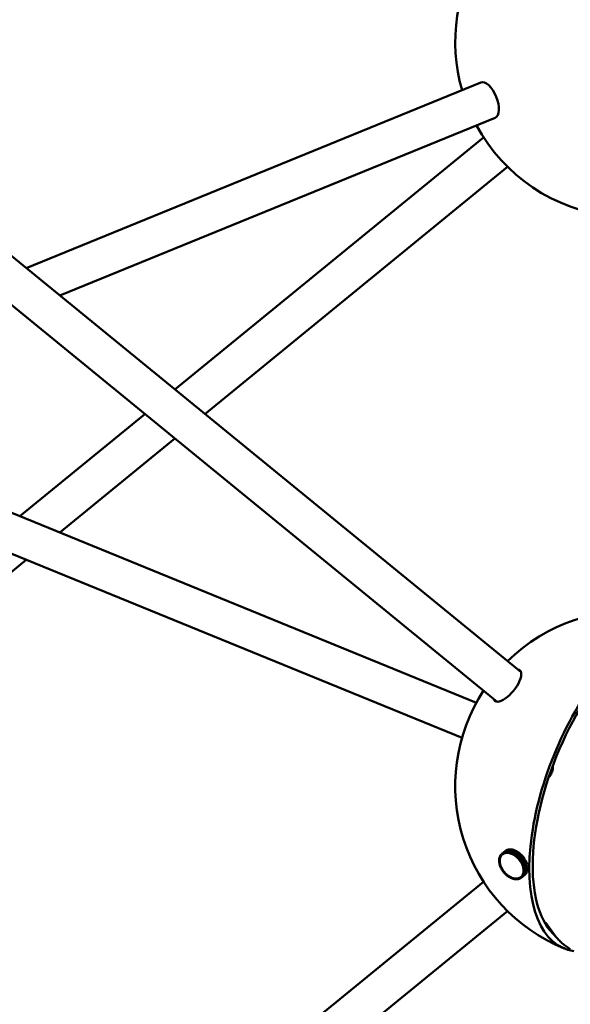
# Model space of a CAD drawing. Header units: millimetres. Extents: x 734 to 2864, y 389 to 1965.
# Tile 7 of 23: x 1220 to 1408, y 859 to 1196. Entities that reach past the tile are written whole.
import ezdxf

# ---------------------------------------------------------------- set-up
doc = ezdxf.new("R2010")
doc.units = ezdxf.units.MM
doc.header["$LTSCALE"] = 11
doc.layers.add('Widoczne (ISO)', color=7, linetype='Continuous', lineweight=50)
doc.layers.add('Wymiar (ISO)', color=7, linetype='Continuous', lineweight=18)
doc.styles.add('Tekst notatki (ISO)', font='tahoma.ttf')
doc.dimstyles.new('Domyślne (ISO)', dxfattribs={"dimscale": 11, "dimtxt": 3, "dimasz": 3, "dimexe": 3.175, "dimexo": 0, "dimgap": 0.762, "dimtad": 1, "dimdec": 1, "dimlfac": 0.03937, "dimrnd": 1e-08, "dimzin": 0, "dimdsep": 46, "dimtxsty": 'Tekst notatki (ISO)', "dimblk": 'Filled-1', "dimcen": 0.09, "dimdle": 10, "dimse1": 1, "dimse2": 1, "dimclrd": 256, "dimclre": 256, "dimclrt": 256, "dimadec": 0, "dimazin": 0, "dimtfac": 0.666667, "dimtmove": 0, "dimatfit": 3, "dimfxl": 1, "dimtolj": 1, "dimlwd": 15, "dimlwe": 15, "dimarcsym": 0})

# ---------------------------------------------------------------- blocks, each defined once
blk = doc.blocks.new('Filled-1')
at = {"color": 0}
for p, q in [((0, 0), (-1, 0.25)), ((-1, 0.25), (-1, -0.25)), ((-1, 0), (0, 0)), ((-1, -0.25), (0, 0))]:
    blk.add_line(p, q, dxfattribs=at)
at = {"color": 0, "flags": 128}
blk.add_lwpolyline([(-1, -0.25), (0, 0), (-1, 0.25), (-1, -0.25)], dxfattribs=at)
at = {"color": 0}
blk.add_solid([(-1, -0.25), (0, 0), (-1, 0.25), (-1, -0.25)], dxfattribs=at)
blk = doc.blocks.new('*D4')
at = {"layer": 'Defpoints', "color": 0, "transparency": 16777216}
for p in [(1116.67, 1537.69), (1713.33, 1537.69), (1116.67, 606.91)]:
    blk.add_point(p, dxfattribs=at)
at = {"layer": 'Wymiar (ISO)', "lineweight": 15, "transparency": 16777216}
blk.add_line((1713.33, 639.91), (1713.33, 1504.69), dxfattribs=at)
at = {"layer": 'Wymiar (ISO)', "lineweight": 15, "transparency": 16777216, "xscale": 33, "yscale": 33, "zscale": 33}
for p, rotation in [((1713.33, 1537.69), 90), ((1713.33, 606.91), 270)]:
    blk.add_blockref('Filled-1', p, dxfattribs=dict(at, rotation=rotation))
at = {"layer": 'Wymiar (ISO)', "lineweight": 18, "transparency": 16777216, "insert": (1614.88, 992.08), "char_height": 33, "attachment_point": 1, "rotation": 90, "style": 'Tekst notatki (ISO)'}
blk.add_mtext('\\A1;36.6\\P931 mm', dxfattribs=at)
blk = doc.blocks.new('*D5')
at = {"layer": 'Defpoints', "color": 0, "transparency": 16777216}
for p in [(1171.67, 1781.19), (1713.33, 1781.19), (1116.67, 606.91)]:
    blk.add_point(p, dxfattribs=at)
at = {"layer": 'Wymiar (ISO)', "lineweight": 15, "transparency": 16777216}
blk.add_line((1713.33, 639.91), (1713.33, 1748.19), dxfattribs=at)
at = {"layer": 'Wymiar (ISO)', "lineweight": 15, "transparency": 16777216, "xscale": 33, "yscale": 33, "zscale": 33}
for p, rotation in [((1713.33, 1781.19), 90), ((1713.33, 606.91), 270)]:
    blk.add_blockref('Filled-1', p, dxfattribs=dict(at, rotation=rotation))
at = {"layer": 'Wymiar (ISO)', "lineweight": 18, "transparency": 16777216, "insert": (1616.13, 1550.96), "char_height": 33, "attachment_point": 1, "rotation": 90, "style": 'Tekst notatki (ISO)'}
blk.add_mtext('\\A1;46.2\\P1174 mm', dxfattribs=at)
blk = doc.blocks.new('*D6')
at = {"layer": 'Defpoints', "color": 0, "transparency": 16777216}
for p in [(734.23, 929.18), (1498.3, 929.51), (734.23, 444.4)]:
    blk.add_point(p, dxfattribs=at)
at = {"layer": 'Wymiar (ISO)', "lineweight": 15, "transparency": 16777216}
blk.add_line((1465.3, 444.4), (767.23, 444.4), dxfattribs=at)
at = {"layer": 'Wymiar (ISO)', "lineweight": 15, "transparency": 16777216, "xscale": 33, "yscale": 33, "zscale": 33, "rotation": 180}
blk.add_blockref('Filled-1', (734.23, 444.4), dxfattribs=at)
at = {"layer": 'Wymiar (ISO)', "lineweight": 15, "transparency": 16777216, "xscale": 33, "yscale": 33, "zscale": 33}
blk.add_blockref('Filled-1', (1498.3, 444.4), dxfattribs=at)
at = {"layer": 'Wymiar (ISO)', "lineweight": 18, "transparency": 16777216, "insert": (1036.4, 542.77), "char_height": 33, "attachment_point": 1, "style": 'Tekst notatki (ISO)'}
blk.add_mtext('\\A1;30.1\\P764 mm', dxfattribs=at)

msp = doc.modelspace()

# ---------------------------------------------------------------- linework, layer by layer
at = {"layer": 'Widoczne (ISO)'}
for p, q in [((1377.36, 1174.27), (1221.78, 1110.75)), ((1382.28, 1162.23), (1233.24, 1101.39)), ((1166.98, 1155.49), (1391.17, 972.44)), ((1378.33, 1155.49), (1272.65, 1069.21)), ((1158.76, 1145.42), (1382.95, 962.37)), ((1386.55, 1145.42), (1282.93, 1060.82)), ((1262.38, 1060.82), (1219.54, 1025.84)), ((1272.65, 1052.43), (1233.24, 1020.25)), ((1375.87, 962.02), (1167.95, 1046.91)), ((1370.96, 949.98), (1163.03, 1034.87)), ((1221.78, 1010.89), (1162.36, 962.37)), ((1384.18, 909.83), (1384.39, 910.09)), ((1384.39, 910.09), (1384.42, 910.11)), ((1384.56, 909.91), (1384.39, 910.09)), ((1384.41, 910.11), (1384.66, 910.33)), ((1384.57, 909.92), (1384.41, 910.11)), ((1384.46, 909.78), (1384.56, 909.91)), ((1384.56, 909.91), (1384.6, 909.94)), ((1384.57, 909.92), (1384.7, 910.03)), ((1384.62, 909.96), (1384.57, 909.92)), ((1384.66, 910.33), (1385.82, 911.28)), ((1384.82, 910.14), (1384.66, 910.33)), ((1385.84, 911.3), (1384.69, 910.36)), ((1384.69, 910.36), (1384.97, 910.54)), ((1384.84, 910.15), (1384.69, 910.36)), ((1384.7, 910.03), (1384.82, 910.14)), ((1384.78, 910.1), (1384.87, 910.18)), ((1384.82, 910.14), (1384.84, 910.15)), ((1384.84, 910.15), (1384.98, 910.25)), ((1384.97, 910.54), (1386.12, 911.48)), ((1385.12, 910.34), (1384.97, 910.54)), ((1384.98, 910.25), (1385.12, 910.34)), ((1386.15, 911.5), (1385, 910.55)), ((1385, 910.55), (1385.31, 910.69)), ((1385.13, 910.34), (1385, 910.55)), ((1385.12, 910.34), (1385.13, 910.35)), ((1385.13, 910.34), (1385.28, 910.41)), ((1385.28, 910.41), (1385.44, 910.48)), ((1385.31, 910.69), (1386.46, 911.64)), ((1385.44, 910.48), (1385.31, 910.69)), ((1386.49, 911.65), (1385.34, 910.71)), ((1385.34, 910.71), (1385.68, 910.8)), ((1385.46, 910.49), (1385.34, 910.71)), ((1385.44, 910.48), (1385.45, 910.49)), ((1385.46, 910.49), (1385.62, 910.54)), ((1385.62, 910.54), (1385.79, 910.58)), ((1385.68, 910.8), (1386.83, 911.74)), ((1385.79, 910.58), (1385.68, 910.8)), ((1386.86, 911.75), (1385.71, 910.81)), ((1385.71, 910.81), (1386.07, 910.86)), ((1385.81, 910.59), (1385.71, 910.81)), ((1385.79, 910.58), (1385.8, 910.6)), ((1385.81, 910.59), (1385.99, 910.61)), ((1385.82, 911.28), (1385.82, 911.28)), ((1386.12, 911.48), (1385.84, 911.3)), ((1385.99, 910.61), (1386.17, 910.64)), ((1386.07, 910.86), (1387.22, 911.8)), ((1386.17, 910.64), (1386.07, 910.86)), ((1387.26, 911.8), (1386.11, 910.86)), ((1386.18, 910.64), (1386.11, 910.86)), ((1386.11, 910.86), (1386.48, 910.86)), ((1386.13, 911.48), (1386.12, 911.48)), ((1386.46, 911.64), (1386.15, 911.5)), ((1386.17, 910.64), (1386.18, 910.65)), ((1386.18, 910.64), (1386.37, 910.64)), ((1386.37, 910.64), (1386.56, 910.64)), ((1386.47, 911.63), (1386.46, 911.64)), ((1386.48, 910.86), (1387.64, 911.81)), ((1386.56, 910.64), (1386.48, 910.86)), ((1386.83, 911.74), (1386.49, 911.65)), ((1387.68, 911.8), (1386.52, 910.86)), ((1386.58, 910.64), (1386.52, 910.86)), ((1386.52, 910.86), (1386.91, 910.82)), ((1386.56, 910.64), (1386.58, 910.65)), ((1386.58, 910.64), (1386.77, 910.62)), ((1386.77, 910.62), (1386.97, 910.6)), ((1386.84, 911.73), (1386.83, 911.74)), ((1387.22, 911.8), (1386.86, 911.75)), ((1386.91, 910.82), (1388.07, 911.76)), ((1386.97, 910.6), (1386.91, 910.82)), ((1388.11, 911.75), (1386.95, 910.81)), ((1386.99, 910.6), (1386.95, 910.81)), ((1386.95, 910.81), (1387.35, 910.72)), ((1386.97, 910.6), (1386.99, 910.61)), ((1386.99, 910.6), (1387.19, 910.55)), ((1387.19, 910.55), (1387.39, 910.51)), ((1387.23, 911.78), (1387.22, 911.8)), ((1387.64, 911.81), (1387.26, 911.8)), ((1387.35, 910.72), (1388.51, 911.67)), ((1387.39, 910.51), (1387.35, 910.72)), ((1388.55, 911.65), (1387.39, 910.71)), ((1387.41, 910.5), (1387.39, 910.71)), ((1387.39, 910.71), (1387.8, 910.58)), ((1387.39, 910.51), (1387.41, 910.52)), ((1387.41, 910.5), (1387.61, 910.43)), ((1387.61, 910.43), (1387.82, 910.37)), ((1387.65, 911.78), (1387.64, 911.81)), ((1388.07, 911.76), (1387.68, 911.8)), ((1387.8, 910.58), (1388.96, 911.52)), ((1387.82, 910.37), (1387.8, 910.58)), ((1387.82, 910.37), (1387.84, 910.38)), ((1389, 911.51), (1387.84, 910.56)), ((1387.84, 910.36), (1387.84, 910.56)), ((1387.84, 910.56), (1388.25, 910.39)), ((1387.84, 910.36), (1388.04, 910.27)), ((1388.04, 910.27), (1388.24, 910.18)), ((1388.08, 911.73), (1388.07, 911.76)), ((1388.51, 911.67), (1388.11, 911.75)), ((1388.24, 910.18), (1388.25, 910.39)), ((1388.24, 910.18), (1388.27, 910.2)), ((1388.25, 910.39), (1389.4, 911.33)), ((1388.26, 910.17), (1388.29, 910.37)), ((1388.26, 910.17), (1388.47, 910.07)), ((1389.45, 911.31), (1388.29, 910.37)), ((1388.29, 910.37), (1388.7, 910.15)), ((1388.47, 910.07), (1388.67, 909.96)), ((1388.51, 911.63), (1388.51, 911.67)), ((1388.96, 911.52), (1388.55, 911.65)), ((1388.67, 909.96), (1388.7, 910.15)), ((1388.67, 909.96), (1388.7, 909.98)), ((1388.69, 909.95), (1388.74, 910.13)), ((1388.69, 909.95), (1388.89, 909.82)), ((1388.7, 910.15), (1389.85, 911.09)), ((1389.89, 911.07), (1388.74, 910.13)), ((1388.74, 910.13), (1389.13, 909.87)), ((1388.96, 911.48), (1388.96, 911.52)), ((1389.4, 911.33), (1389, 911.51)), ((1389.09, 909.69), (1389.13, 909.87)), ((1389.1, 909.68), (1389.17, 909.84)), ((1389.13, 909.87), (1390.29, 910.81)), ((1390.33, 910.78), (1389.17, 909.84)), ((1389.17, 909.84), (1389.56, 909.55)), ((1389.4, 911.28), (1389.4, 911.33)), ((1389.85, 911.09), (1389.45, 911.31)), ((1389.56, 909.55), (1390.71, 910.49)), ((1390.75, 910.46), (1389.6, 909.52)), ((1389.84, 911.03), (1389.85, 911.09)), ((1390.29, 910.81), (1389.89, 911.07)), ((1389.96, 909.19), (1391.12, 910.13)), ((1391.15, 910.1), (1390, 909.16)), ((1390.27, 910.74), (1390.29, 910.81)), ((1390.71, 910.49), (1390.33, 910.78)), ((1390.67, 910.4), (1390.71, 910.49)), ((1391.12, 910.13), (1390.75, 910.46)), ((1391.05, 910.01), (1391.12, 910.13)), ((1391.5, 909.75), (1391.15, 910.1)), ((1383.65, 907.88), (1383.66, 908.28)), ((1383.86, 907.79), (1383.65, 907.88)), ((1383.65, 907.84), (1383.69, 907.87)), ((1383.86, 907.77), (1383.65, 907.84)), ((1383.69, 907.42), (1383.65, 907.84)), ((1383.66, 908.28), (1383.69, 908.31)), ((1383.87, 908.2), (1383.66, 908.28)), ((1383.67, 908.32), (1383.72, 908.71)), ((1383.87, 908.22), (1383.67, 908.32)), ((1383.89, 907.35), (1383.69, 907.42)), ((1383.69, 907.38), (1383.73, 907.4)), ((1383.89, 907.33), (1383.69, 907.38)), ((1383.77, 906.94), (1383.69, 907.38)), ((1383.72, 908.71), (1383.75, 908.73)), ((1383.92, 908.6), (1383.72, 908.71)), ((1383.73, 908.74), (1383.82, 909.1)), ((1383.92, 908.62), (1383.73, 908.74)), ((1383.97, 906.9), (1383.77, 906.94)), ((1383.78, 906.9), (1383.82, 906.93)), ((1383.97, 906.88), (1383.78, 906.9)), ((1383.89, 906.46), (1383.78, 906.9)), ((1383.82, 909.1), (1383.85, 909.13)), ((1384.02, 908.98), (1383.82, 909.1)), ((1383.83, 909.14), (1383.97, 909.47)), ((1384.02, 908.99), (1383.83, 909.14)), ((1383.86, 907.99), (1383.87, 908.2)), ((1383.86, 907.79), (1383.86, 907.99)), ((1383.86, 907.8), (1383.86, 907.79)), ((1383.86, 907.77), (1383.86, 907.78)), ((1383.87, 907.56), (1383.86, 907.77)), ((1383.87, 908.22), (1383.89, 908.41)), ((1383.87, 908.22), (1383.87, 908.22)), ((1383.87, 908.2), (1383.87, 908.2)), ((1383.89, 907.35), (1383.87, 907.56)), ((1383.89, 908.41), (1383.92, 908.6)), ((1383.9, 907.36), (1383.89, 907.35)), ((1383.89, 907.33), (1383.9, 907.33)), ((1383.93, 907.12), (1383.89, 907.33)), ((1383.92, 908.62), (1383.97, 908.8)), ((1383.93, 908.62), (1383.92, 908.62)), ((1383.92, 908.6), (1383.93, 908.6)), ((1383.97, 906.9), (1383.93, 907.12)), ((1383.97, 909.47), (1383.99, 909.49)), ((1384.16, 909.32), (1383.97, 909.47)), ((1383.97, 908.8), (1384.02, 908.98)), ((1383.97, 906.9), (1383.97, 906.9)), ((1383.97, 906.88), (1383.98, 906.88)), ((1384.03, 906.66), (1383.97, 906.88)), ((1383.98, 909.5), (1384.16, 909.8)), ((1384.17, 909.34), (1383.98, 909.5)), ((1384.02, 908.99), (1384.09, 909.16)), ((1384.03, 909), (1384.02, 908.99)), ((1384.02, 908.98), (1384.03, 908.98)), ((1384.09, 906.44), (1384.03, 906.66)), ((1384.09, 909.16), (1384.16, 909.32)), ((1384.16, 909.8), (1384.18, 909.82)), ((1384.34, 909.63), (1384.16, 909.8)), ((1384.16, 909.32), (1384.17, 909.33)), ((1384.17, 909.34), (1384.25, 909.49)), ((1384.18, 909.35), (1384.17, 909.34)), ((1384.35, 909.65), (1384.18, 909.83)), ((1384.25, 909.49), (1384.34, 909.63)), ((1384.34, 909.63), (1384.36, 909.65)), ((1384.35, 909.65), (1384.46, 909.78)), ((1384.37, 909.66), (1384.35, 909.65)), ((1388.89, 909.82), (1389.09, 909.69)), ((1389.09, 909.69), (1389.12, 909.72)), ((1389.1, 909.68), (1389.3, 909.53)), ((1389.3, 909.53), (1389.49, 909.38)), ((1389.49, 909.38), (1389.56, 909.55)), ((1389.49, 909.38), (1389.54, 909.43)), ((1389.51, 909.37), (1389.6, 909.52)), ((1389.51, 909.37), (1389.69, 909.21)), ((1389.6, 909.52), (1389.96, 909.19)), ((1389.69, 909.21), (1389.88, 909.04)), ((1389.88, 909.04), (1389.96, 909.19)), ((1389.88, 909.04), (1389.97, 909.12)), ((1389.89, 909.03), (1390, 909.16)), ((1389.89, 909.03), (1390.07, 908.85)), ((1390, 909.16), (1390.35, 908.8)), ((1390.07, 908.85), (1390.24, 908.67)), ((1390.24, 908.67), (1391.4, 909.61)), ((1390.24, 908.67), (1390.35, 908.8)), ((1390.26, 908.65), (1390.38, 908.77)), ((1390.26, 908.65), (1390.42, 908.46)), ((1390.35, 908.8), (1391.5, 909.75)), ((1391.54, 909.71), (1390.38, 908.77)), ((1390.38, 908.77), (1390.71, 908.39)), ((1390.42, 908.46), (1390.58, 908.27)), ((1390.58, 908.27), (1391.74, 909.22)), ((1390.58, 908.27), (1390.71, 908.39)), ((1391.75, 909.2), (1390.6, 908.26)), ((1390.6, 908.26), (1390.74, 908.35)), ((1390.6, 908.26), (1390.75, 908.05)), ((1390.71, 908.39), (1391.86, 909.33)), ((1391.89, 909.29), (1390.74, 908.35)), ((1390.74, 908.35), (1391.04, 907.95)), ((1390.75, 908.05), (1390.9, 907.85)), ((1390.9, 907.85), (1391.04, 907.95)), ((1392.06, 908.78), (1390.91, 907.83)), ((1390.91, 907.83), (1391.06, 907.9)), ((1390.91, 907.83), (1391.04, 907.63)), ((1391.04, 907.95), (1392.19, 908.89)), ((1391.04, 907.63), (1391.17, 907.42)), ((1392.22, 908.85), (1391.06, 907.9)), ((1391.06, 907.9), (1391.33, 907.49)), ((1391.17, 907.42), (1391.33, 907.49)), ((1391.26, 907.45), (1391.19, 907.4)), ((1391.19, 907.4), (1391.35, 907.44)), ((1391.19, 907.4), (1391.3, 907.18)), ((1391.3, 907.18), (1391.42, 906.96)), ((1391.33, 907.49), (1392.48, 908.43)), ((1392.51, 908.39), (1391.35, 907.44)), ((1391.35, 907.44), (1391.59, 907.01)), ((1391.4, 909.61), (1391.5, 909.75)), ((1391.42, 906.96), (1391.59, 907.01)), ((1391.47, 906.98), (1391.43, 906.94)), ((1391.43, 906.94), (1391.61, 906.97)), ((1391.43, 906.94), (1391.53, 906.72)), ((1391.53, 906.72), (1391.62, 906.51)), ((1391.86, 909.33), (1391.54, 909.71)), ((1391.59, 907.01), (1392.74, 907.96)), ((1392.76, 907.91), (1391.61, 906.97)), ((1391.61, 906.97), (1391.8, 906.53)), ((1391.62, 906.51), (1391.8, 906.53)), ((1391.67, 906.51), (1391.63, 906.48)), ((1391.63, 906.48), (1391.82, 906.49)), ((1391.63, 906.48), (1391.71, 906.26)), ((1391.74, 909.22), (1391.86, 909.33)), ((1391.75, 909.2), (1391.89, 909.29)), ((1391.8, 906.53), (1392.96, 907.47)), ((1392.98, 907.43), (1391.82, 906.49)), ((1391.82, 906.49), (1391.98, 906.05)), ((1392.19, 908.89), (1391.89, 909.29)), ((1391.98, 906.05), (1393.13, 906.99)), ((1393.15, 906.94), (1391.99, 906)), ((1392.06, 908.78), (1392.22, 908.85)), ((1392.11, 905.56), (1393.26, 906.5)), ((1392.48, 908.43), (1392.22, 908.85)), ((1392.39, 908.35), (1392.51, 908.39)), ((1392.74, 907.96), (1392.51, 908.39)), ((1392.67, 907.9), (1392.76, 907.91)), ((1392.96, 907.47), (1392.76, 907.91)), ((1392.9, 907.43), (1392.98, 907.43)), ((1393.13, 906.99), (1392.98, 907.43)), ((1393.09, 906.95), (1393.15, 906.94)), ((1393.26, 906.5), (1393.15, 906.94)), ((1393.22, 906.47), (1393.27, 906.46)), ((1384.09, 906.44), (1383.89, 906.46)), ((1383.91, 906.42), (1383.95, 906.45)), ((1384.1, 906.42), (1383.91, 906.42)), ((1384.07, 905.98), (1383.91, 906.42)), ((1384.25, 905.98), (1384.07, 905.98)), ((1384.08, 905.93), (1384.14, 905.98)), ((1384.26, 905.96), (1384.08, 905.93)), ((1384.28, 905.49), (1384.08, 905.93)), ((1384.09, 906.44), (1384.09, 906.44)), ((1384.1, 906.42), (1384.1, 906.42)), ((1384.18, 906.2), (1384.1, 906.42)), ((1384.25, 905.98), (1384.18, 906.2)), ((1384.26, 905.98), (1384.25, 905.98)), ((1384.26, 905.96), (1384.27, 905.96)), ((1384.36, 905.74), (1384.26, 905.96)), ((1384.46, 905.52), (1384.28, 905.49)), ((1384.3, 905.45), (1384.37, 905.51)), ((1384.47, 905.5), (1384.3, 905.45)), ((1384.53, 905.02), (1384.3, 905.45)), ((1384.46, 905.52), (1384.36, 905.74)), ((1384.46, 905.52), (1384.46, 905.52)), ((1384.47, 905.5), (1384.47, 905.5)), ((1384.55, 905.34), (1384.47, 905.5)), ((1384.7, 905.07), (1384.53, 905.02)), ((1384.56, 904.98), (1384.65, 905.05)), ((1384.71, 905.05), (1384.56, 904.98)), ((1384.82, 904.56), (1384.56, 904.98)), ((1384.7, 905.07), (1384.63, 905.19)), ((1384.7, 905.07), (1384.7, 905.07)), ((1384.71, 905.05), (1384.72, 905.05)), ((1384.77, 904.96), (1384.71, 905.05)), ((1384.98, 904.63), (1384.82, 904.56)), ((1384.85, 904.52), (1384.98, 904.62)), ((1384.99, 904.61), (1384.85, 904.52)), ((1385.15, 904.12), (1384.85, 904.52)), ((1384.98, 904.63), (1384.95, 904.67)), ((1384.98, 904.63), (1384.98, 904.63)), ((1384.99, 904.61), (1384.99, 904.61)), ((1385.02, 904.57), (1384.99, 904.61)), ((1385.29, 904.21), (1385.15, 904.12)), ((1385.3, 904.19), (1385.18, 904.08)), ((1385.5, 903.7), (1385.18, 904.08)), ((1385.29, 904.21), (1385.28, 904.22)), ((1385.29, 904.21), (1385.29, 904.21)), ((1385.3, 904.19), (1385.3, 904.19)), ((1385.32, 904.17), (1385.3, 904.19)), ((1385.63, 903.81), (1385.5, 903.7)), ((1385.63, 903.8), (1385.5, 903.7)), ((1385.64, 903.79), (1385.54, 903.66)), ((1385.89, 903.3), (1385.54, 903.66)), ((1385.63, 903.81), (1385.61, 903.83)), ((1385.63, 903.81), (1385.63, 903.81)), ((1385.64, 903.79), (1385.65, 903.79)), ((1385.67, 903.76), (1385.64, 903.79)), ((1385.99, 903.43), (1385.89, 903.3)), ((1385.99, 903.39), (1385.89, 903.3)), ((1386.01, 903.42), (1385.92, 903.27)), ((1386.29, 902.94), (1385.92, 903.27)), ((1385.99, 903.43), (1385.94, 903.49)), ((1385.99, 903.44), (1385.99, 903.43)), ((1386.01, 903.42), (1386.01, 903.42)), ((1386.09, 903.35), (1386.01, 903.42)), ((1386.38, 903.09), (1386.27, 903.19)), ((1392.63, 903.29), (1391.47, 902.35)), ((1391.5, 902.37), (1392.65, 903.32)), ((1391.72, 903.12), (1391.63, 902.98)), ((1391.71, 906.26), (1391.79, 906.04)), ((1392.86, 903.58), (1391.71, 902.64)), ((1391.73, 903.14), (1391.72, 903.12)), ((1391.72, 903.12), (1391.9, 902.96)), ((1391.73, 902.66), (1392.88, 903.61)), ((1391.8, 903.31), (1391.73, 903.14)), ((1391.73, 903.14), (1391.92, 902.99)), ((1391.79, 906.04), (1391.98, 906.05)), ((1391.82, 906.04), (1391.8, 906.02)), ((1391.8, 906.02), (1391.86, 905.8)), ((1391.8, 906.02), (1391.99, 906)), ((1391.86, 903.47), (1391.8, 903.31)), ((1391.86, 905.8), (1391.91, 905.58)), ((1391.88, 903.48), (1391.86, 903.47)), ((1391.86, 903.47), (1392.06, 903.32)), ((1391.92, 903.67), (1391.87, 903.49)), ((1391.87, 903.49), (1392.07, 903.36)), ((1393.06, 903.91), (1391.9, 902.96)), ((1391.91, 905.58), (1392.11, 905.56)), ((1391.94, 905.58), (1391.92, 905.56)), ((1391.92, 905.56), (1391.96, 905.35)), ((1391.92, 905.56), (1392.12, 905.52)), ((1391.92, 902.99), (1393.07, 903.94)), ((1391.96, 903.85), (1391.92, 903.67)), ((1392.06, 903.32), (1391.92, 902.99)), ((1391.96, 905.35), (1391.99, 905.13)), ((1391.98, 903.86), (1391.96, 903.85)), ((1391.96, 903.85), (1392.16, 903.72)), ((1391.99, 904.05), (1391.97, 903.86)), ((1391.97, 903.86), (1392.17, 903.75)), ((1391.99, 906), (1392.11, 905.56)), ((1391.99, 905.13), (1392.19, 905.09)), ((1392.02, 904.25), (1391.99, 904.05)), ((1392.02, 905.13), (1392, 905.11)), ((1392, 905.11), (1392.01, 904.9)), ((1392, 905.11), (1392.2, 905.04)), ((1392.01, 904.9), (1392.03, 904.69)), ((1392.03, 904.67), (1392.02, 904.47)), ((1392.02, 904.47), (1392.02, 904.27)), ((1392.02, 904.27), (1392.22, 904.18)), ((1392.03, 904.26), (1392.02, 904.25)), ((1392.02, 904.25), (1392.22, 904.14)), ((1392.03, 904.69), (1392.23, 904.62)), ((1392.05, 904.68), (1392.03, 904.67)), ((1392.03, 904.67), (1392.23, 904.58)), ((1393.21, 904.27), (1392.06, 903.32)), ((1392.07, 903.36), (1393.22, 904.3)), ((1392.16, 903.72), (1392.07, 903.36)), ((1393.27, 906.46), (1392.12, 905.52)), ((1392.12, 905.52), (1392.19, 905.09)), ((1393.32, 904.66), (1392.16, 903.72)), ((1392.17, 903.75), (1393.32, 904.7)), ((1392.22, 904.14), (1392.17, 903.75)), ((1392.19, 905.09), (1393.35, 906.03)), ((1393.35, 905.99), (1392.2, 905.04)), ((1392.2, 905.04), (1392.23, 904.62)), ((1392.22, 904.18), (1393.38, 905.12)), ((1393.38, 905.08), (1392.22, 904.14)), ((1392.23, 904.58), (1392.22, 904.18)), ((1392.23, 904.62), (1393.39, 905.57)), ((1393.39, 905.52), (1392.23, 904.58)), ((1392.38, 903.07), (1392.63, 903.29)), ((1392.63, 903.3), (1392.63, 903.29)), ((1392.65, 903.32), (1392.86, 903.58)), ((1392.86, 903.59), (1392.86, 903.58)), ((1392.88, 903.61), (1393.06, 903.91)), ((1393.05, 903.91), (1393.06, 903.91)), ((1393.07, 903.94), (1393.21, 904.27)), ((1393.19, 904.28), (1393.21, 904.27)), ((1393.22, 904.3), (1393.32, 904.66)), ((1393.35, 906.03), (1393.27, 906.46)), ((1393.29, 904.67), (1393.32, 904.66)), ((1393.31, 906), (1393.35, 905.99)), ((1393.32, 904.7), (1393.38, 905.08)), ((1393.39, 905.57), (1393.35, 905.99)), ((1393.35, 905.54), (1393.39, 905.52)), ((1393.35, 905.1), (1393.38, 905.08)), ((1393.38, 905.12), (1393.39, 905.52)), ((1378.33, 900.77), (1154.14, 717.72)), ((1386.38, 903.09), (1386.29, 902.94)), ((1386.37, 903.01), (1386.29, 902.94)), ((1386.4, 903.08), (1386.33, 902.91)), ((1386.72, 902.62), (1386.33, 902.91)), ((1386.38, 903.1), (1386.38, 903.09)), ((1386.4, 903.08), (1386.4, 903.08)), ((1386.59, 902.93), (1386.4, 903.08)), ((1386.78, 902.79), (1386.59, 902.93)), ((1386.78, 902.79), (1386.72, 902.62)), ((1386.77, 902.67), (1386.72, 902.62)), ((1386.8, 902.77), (1386.75, 902.59)), ((1387.15, 902.34), (1386.75, 902.59)), ((1386.79, 902.79), (1386.78, 902.79)), ((1386.8, 902.77), (1386.81, 902.78)), ((1387, 902.64), (1386.8, 902.77)), ((1387.2, 902.52), (1387, 902.64)), ((1387.2, 902.52), (1387.15, 902.34)), ((1387.2, 902.38), (1387.15, 902.34)), ((1387.22, 902.5), (1387.19, 902.31)), ((1387.6, 902.1), (1387.19, 902.31)), ((1387.2, 902.52), (1387.2, 902.52)), ((1387.22, 902.5), (1387.22, 902.51)), ((1387.42, 902.4), (1387.22, 902.5)), ((1387.62, 902.29), (1387.42, 902.4)), ((1387.62, 902.29), (1387.6, 902.1)), ((1387.64, 902.13), (1387.6, 902.1)), ((1387.63, 902.29), (1387.62, 902.29)), ((1387.64, 902.28), (1387.65, 902.28)), ((1387.64, 902.28), (1387.64, 902.08)), ((1387.85, 902.19), (1387.64, 902.28)), ((1388.05, 901.9), (1387.64, 902.08)), ((1388.05, 902.1), (1387.85, 902.19)), ((1388.05, 902.1), (1388.05, 902.1)), ((1388.05, 902.1), (1388.05, 901.9)), ((1388.08, 901.93), (1388.05, 901.9)), ((1388.07, 902.09), (1388.07, 902.1)), ((1388.07, 902.09), (1388.09, 901.88)), ((1388.27, 902.03), (1388.07, 902.09)), ((1388.49, 901.75), (1388.09, 901.88)), ((1388.48, 901.96), (1388.27, 902.03)), ((1388.48, 901.96), (1388.48, 901.96)), ((1388.48, 901.96), (1388.49, 901.75)), ((1388.53, 901.78), (1388.49, 901.75)), ((1388.5, 901.96), (1388.5, 901.96)), ((1388.5, 901.96), (1388.53, 901.74)), ((1388.7, 901.91), (1388.5, 901.96)), ((1388.94, 901.65), (1388.53, 901.74)), ((1388.9, 901.87), (1388.7, 901.91)), ((1388.9, 901.87), (1388.9, 901.87)), ((1388.9, 901.87), (1388.94, 901.65)), ((1388.92, 901.86), (1388.92, 901.87)), ((1388.92, 901.86), (1388.98, 901.64)), ((1389.11, 901.84), (1388.92, 901.86)), ((1388.97, 901.68), (1388.94, 901.65)), ((1389.37, 901.6), (1388.98, 901.64)), ((1389.31, 901.82), (1389.11, 901.84)), ((1389.31, 901.83), (1389.31, 901.82)), ((1389.31, 901.82), (1389.37, 901.6)), ((1389.33, 901.82), (1389.33, 901.82)), ((1389.33, 901.82), (1389.41, 901.6)), ((1389.51, 901.82), (1389.33, 901.82)), ((1389.4, 901.63), (1389.37, 901.6)), ((1389.78, 901.6), (1389.41, 901.6)), ((1389.7, 901.82), (1389.51, 901.82)), ((1389.71, 901.83), (1389.7, 901.82)), ((1389.7, 901.82), (1389.78, 901.6)), ((1389.9, 901.85), (1389.72, 901.82)), ((1389.72, 901.82), (1389.73, 901.83)), ((1389.72, 901.82), (1389.82, 901.61)), ((1389.81, 901.63), (1389.78, 901.6)), ((1390.18, 901.65), (1389.82, 901.61)), ((1390.08, 901.87), (1389.9, 901.85)), ((1390.09, 901.88), (1390.08, 901.87)), ((1390.08, 901.87), (1390.18, 901.65)), ((1390.26, 901.92), (1390.1, 901.88)), ((1390.1, 901.88), (1390.11, 901.89)), ((1390.1, 901.88), (1390.21, 901.66)), ((1390.2, 901.68), (1390.18, 901.65)), ((1390.55, 901.76), (1390.21, 901.66)), ((1390.43, 901.97), (1390.26, 901.92)), ((1390.45, 901.98), (1390.43, 901.97)), ((1390.43, 901.97), (1390.55, 901.76)), ((1390.6, 902.05), (1390.45, 901.98)), ((1390.45, 901.98), (1390.46, 901.99)), ((1390.45, 901.98), (1390.58, 901.77)), ((1390.57, 901.78), (1390.55, 901.76)), ((1390.89, 901.91), (1390.58, 901.77)), ((1390.76, 902.12), (1390.6, 902.05)), ((1390.78, 902.14), (1390.76, 902.12)), ((1390.76, 902.12), (1390.89, 901.91)), ((1390.91, 902.22), (1390.77, 902.12)), ((1390.77, 902.12), (1390.8, 902.15)), ((1390.77, 902.12), (1390.92, 901.92)), ((1390.92, 901.93), (1390.89, 901.91)), ((1391.05, 902.31), (1390.91, 902.22)), ((1391.2, 902.11), (1390.92, 901.92)), ((1391.07, 902.32), (1391.05, 902.31)), ((1391.05, 902.31), (1391.2, 902.11)), ((1391.19, 902.43), (1391.06, 902.32)), ((1391.06, 902.32), (1391.23, 902.13)), ((1391.11, 902.36), (1391.15, 902.39)), ((1391.31, 902.54), (1391.19, 902.43)), ((1391.23, 902.13), (1391.2, 902.11)), ((1391.23, 902.13), (1392.38, 903.07)), ((1391.47, 902.35), (1391.23, 902.13)), ((1391.32, 902.55), (1391.31, 902.54)), ((1391.31, 902.54), (1391.47, 902.35)), ((1391.43, 902.68), (1391.32, 902.55)), ((1391.32, 902.55), (1391.5, 902.37)), ((1391.54, 902.81), (1391.43, 902.68)), ((1391.71, 902.64), (1391.5, 902.37)), ((1391.55, 902.82), (1391.54, 902.81)), ((1391.54, 902.81), (1391.71, 902.64)), ((1391.63, 902.98), (1391.55, 902.83)), ((1391.55, 902.83), (1391.73, 902.66)), ((1391.9, 902.96), (1391.73, 902.66)), ((1386.55, 890.7), (1162.36, 707.65)), ((1399.6, 886.63), (1402.25, 883.01)), ((1401.49, 884.06), (1400.88, 884.3))]:
    msp.add_line(p, q, dxfattribs=at)
for centre, radius, start, end in [((1428.64, 1188.18), 60, 146.9877, 195.9884), ((1428.64, 1188.18), 60, 208.4269, 263.7808), ((1428.64, 933.46), 60, 82.3715, 134.5492), ((1428.64, 933.46), 60, 146.9877, 247.7923), ((1390.97, 908.71), 7.25, 205.5276, 232.9354)]:
    msp.add_arc(centre, radius, start, end, dxfattribs=at)
for centre, major_axis, ratio, start_param, end_param in [((1379.82, 1168.25), (-2.46, 6.02), 0.471405, 3.141593, 6.283185), ((1428.64, 933.46), (22.68, 55.55), 0.471405, 6.164741, 9.543222), ((1428.64, 933.46), (-21.92, -53.7), 0.471405, 3.30192, 6.122858), ((1386.48, 967.88), (4.27, 5.23), 0.408248, 2.86858, 6.556198), ((1387.94, 906.23), (-3.16, 3.87), 0.666667, 0.032627, 0.137346), ((1387.94, 906.23), (-3.16, 3.87), 0.666667, 6.211092, 6.315812), ((1387.94, 906.23), (-3.16, 3.87), 0.666667, 6.106373, 6.211092), ((1387.94, 906.23), (-3.16, 3.87), 0.666667, 6.001653, 6.106373), ((1387.94, 906.23), (-3.16, 3.87), 0.666667, 5.896933, 6.001653), ((1387.94, 906.23), (-3.16, 3.87), 0.666667, 5.792213, 5.896933), ((1387.94, 906.23), (3.16, -3.87), 0.666667, 2.545901, 2.650621), ((1387.94, 906.23), (3.16, -3.87), 0.666667, 2.441181, 2.545901), ((1387.94, 906.23), (3.16, -3.87), 0.666667, 2.336461, 2.441181), ((1387.94, 906.23), (3.16, -3.87), 0.666667, 2.231742, 2.336461), ((1387.94, 906.23), (3.16, -3.87), 0.666667, 2.127022, 2.231742), ((1387.94, 906.23), (3.16, -3.87), 0.666667, 2.022302, 2.127022), ((1387.94, 906.23), (-3.16, 3.87), 0.666667, 0.556225, 0.660945), ((1387.94, 906.23), (-3.16, 3.87), 0.666667, 0.660945, 0.765665), ((1387.94, 906.23), (-3.16, 3.87), 0.666667, 0.765665, 0.870385), ((1387.94, 906.23), (-3.16, 3.87), 0.666667, 0.451506, 0.556225), ((1387.94, 906.23), (-3.16, 3.87), 0.666667, 0.870385, 0.975105), ((1387.94, 906.23), (-3.16, 3.87), 0.666667, 0.346786, 0.451506), ((1387.94, 906.23), (-3.16, 3.87), 0.666667, 0.975105, 1.079824), ((1387.94, 906.23), (-3.16, 3.87), 0.666667, 0.242066, 0.346786), ((1387.94, 906.23), (-3.16, 3.87), 0.666667, 0.137346, 0.242066), ((1387.94, 906.23), (3.16, -3.87), 0.666667, 1.917582, 2.022302), ((1387.94, 906.23), (3.16, -3.87), 0.666667, 1.812863, 1.917582), ((1387.94, 906.23), (3.16, -3.87), 0.666667, 1.708143, 1.812863), ((1387.94, 906.23), (3.16, -3.87), 0.666667, 1.603423, 1.708143), ((1387.94, 906.23), (3.16, -3.87), 0.666667, 1.498703, 1.603423), ((1387.94, 906.23), (3.16, -3.87), 0.666667, 1.393984, 1.498703), ((1387.94, 906.23), (3.16, -3.87), 0.666667, 1.289264, 1.393984), ((1387.94, 906.23), (3.16, -3.87), 0.666667, 1.184544, 1.289264), ((1389.1, 907.17), (3.16, -3.87), 0.666667, 1.655122, 1.658294), ((1387.94, 906.23), (3.16, -3.87), 0.666667, 1.079824, 1.184544), ((1389.1, 907.17), (3.16, -3.87), 0.666667, 1.548634, 1.553443), ((1389.1, 907.17), (3.16, -3.87), 0.666667, 1.443783, 1.444962), ((1387.94, 906.23), (-3.16, 3.87), 0.666667, 1.079824, 1.184544), ((1387.94, 906.23), (-3.16, 3.87), 0.666667, 1.184544, 1.220143), ((1387.94, 906.23), (3.16, -3.87), 0.666667, 0.242066, 0.346786), ((1387.94, 906.23), (3.16, -3.87), 0.666667, 0.975105, 1.079824), ((1387.94, 906.23), (3.16, -3.87), 0.666667, 0.346786, 0.451506), ((1387.94, 906.23), (3.16, -3.87), 0.666667, 0.870385, 0.975105), ((1387.94, 906.23), (3.16, -3.87), 0.666667, 0.451506, 0.556225), ((1387.94, 906.23), (3.16, -3.87), 0.666667, 0.765665, 0.870385), ((1387.94, 906.23), (3.16, -3.87), 0.666667, 0.556225, 0.660945), ((1387.94, 906.23), (3.16, -3.87), 0.666667, 0.660945, 0.765665), ((1387.94, 906.23), (-3.16, 3.87), 0.666667, 1.921449, 2.022302), ((1387.94, 906.23), (-3.16, 3.87), 0.666667, 2.022302, 2.127022), ((1387.94, 906.23), (-3.16, 3.87), 0.666667, 2.127022, 2.231742), ((1387.94, 906.23), (-3.16, 3.87), 0.666667, 2.231742, 2.336461), ((1387.94, 906.23), (-3.16, 3.87), 0.666667, 2.336461, 2.441181), ((1387.94, 906.23), (-3.16, 3.87), 0.666667, 2.441181, 2.545901), ((1387.94, 906.23), (-3.16, 3.87), 0.666667, 2.545901, 2.650621), ((1387.94, 906.23), (3.16, -3.87), 0.666667, 5.792213, 5.896933), ((1387.94, 906.23), (3.16, -3.87), 0.666667, 5.896933, 6.001653), ((1387.94, 906.23), (3.16, -3.87), 0.666667, 6.001653, 6.106373), ((1387.94, 906.23), (3.16, -3.87), 0.666667, 6.106373, 6.211092), ((1387.94, 906.23), (3.16, -3.87), 0.666667, 6.211092, 6.315812), ((1387.94, 906.23), (3.16, -3.87), 0.666667, 0.032627, 0.137346), ((1387.94, 906.23), (3.16, -3.87), 0.666667, 0.137346, 0.242066)]:
    msp.add_ellipse(centre, major_axis=major_axis, ratio=ratio, start_param=start_param, end_param=end_param, dxfattribs=at)
for points, knots in [([(1402.06, 940.56), (1402.08, 940.31), (1402.08, 940.05), (1402.04, 939.47), (1401.99, 939.15), (1401.83, 938.54), (1401.73, 938.25), (1401.5, 937.71), (1401.37, 937.46), (1401.07, 937), (1400.9, 936.8), (1400.7, 936.6), (1400.66, 936.56), (1400.62, 936.52)], [0.2385364, 0.2385364, 0.2385364, 0.2385364, 0.3340729, 0.3340729, 0.4410373, 0.4410373, 0.5396906, 0.5396906, 0.6373272, 0.6373272, 0.7406099, 0.7406099, 0.7647149, 0.7647149, 0.7647149, 0.7647149]), ([(1408.03, 877.71), (1407.58, 877.97), (1407.14, 878.25), (1406.29, 878.86), (1405.88, 879.18), (1405.08, 879.86), (1404.69, 880.21), (1403.95, 880.96), (1403.59, 881.35), (1402.9, 882.16), (1402.57, 882.57), (1402.25, 883.01)], [3.306694, 3.306694, 3.306694, 3.306694, 3.3497039, 3.3497039, 3.3927139, 3.3927139, 3.4357239, 3.4357239, 3.4787338, 3.4787338, 3.5217438, 3.5217438, 3.5217438, 3.5217438])]:
    msp.add_open_spline(points, degree=3, knots=knots, dxfattribs=at)

# ---------------------------------------------------------------- dimensions: what is measured, and where the dimension line sits
at = {"layer": 'Wymiar (ISO)', "lineweight": 18}
for base, p1, p2, angle, text, picture, middle in [((1713.33, 1781.19), (1116.67, 606.91), (1171.67, 1781.19), 90, '<>\\P1174 mm', '*D5', (1713.33, 1641.8)), ((1713.33, 1537.69), (1116.67, 606.91), (1116.67, 1537.69), 90, '<>\\P931 mm', '*D4', (1713.33, 1072.3)), ((734.23, 444.4), (1498.3, 929.51), (734.23, 929.18), 180, '<>\\P764 mm', '*D6', (1116.26, 444.4))]:
    dim = msp.add_linear_dim(base=base, p1=p1, p2=p2, angle=angle, text=text, dimstyle='Domyślne (ISO)', override={"dimgap": 0.762, "dimdec": 1, "dimlfac": 0.03937, "dimpost": '\\X', "dimse1": 1, "dimse2": 1, "dimtol": 0, "dimlim": 0, "dimtp": 0, "dimtm": 0, "dimtdec": 2, "dimtofl": 0, "dimatfit": 1, "dimtvp": -0.25}, dxfattribs=at)
    dim.commit()
    dim.dimension.update_dxf_attribs({"geometry": picture, "text_midpoint": middle, "dimtype": 160})

doc.saveas('drawing.dxf')
